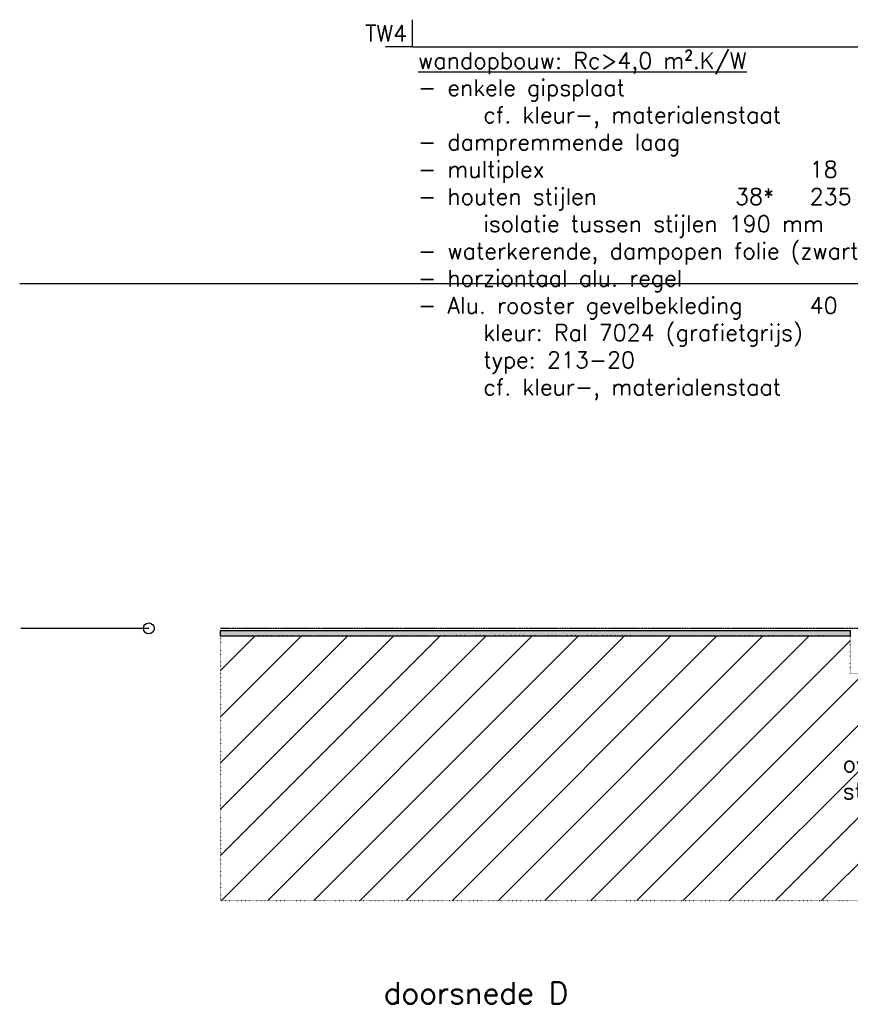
# Model space of a CAD drawing. Header units: millimetres. Extents: x -196137 to 115258, y -76805 to 9942.
# Tile 4 of 56: x -36404 to -28768, y -73261 to -64214. Entities that reach past the tile are written whole.
import ezdxf

# ---------------------------------------------------------------- set-up
doc = ezdxf.new("R2010")
doc.units = ezdxf.units.MM
doc.header["$LTSCALE"] = 0.5
doc.linetypes.add('ACAD_ISO07W100', pattern=[3, 0, -3])
doc.linetypes.add('HIDDEN2', pattern=[4.7625, 3.175, -1.5875])
for name, color, linetype in [('arc. 252', 252, 'Continuous'), ('inrichting terrein', 7, 'ACAD_ISO07W100'), ('pen 0.20mm', 2, 'Continuous'), ('tekst 1.5mm', 210, 'Continuous'), ('tekst 2.0mm', 211, 'Continuous'), ('tekstblocks', 6, 'Continuous')]:
    doc.layers.add(name, color=color, linetype=linetype)
doc.layers.add('hulplijn', color=140, linetype='Continuous', plot=False)
doc.styles.add('1.5mm tekst', font='romans.shx', dxfattribs={"height": 1.5})
doc.styles.add('2.0mm tekst', font='romans.shx', dxfattribs={"height": 2})

# ---------------------------------------------------------------- blocks, each defined once
blk = doc.blocks.new('TW04')
at = {"layer": 'hulplijn'}
for points in [[(0, 0), (0, 2.5)], [(0, 0), (-2.5, 0)]]:
    blk.add_lwpolyline(points, dxfattribs=at)
at = {"layer": 'hulplijn', "insert": (-0.5, 0.5), "char_height": 1.5, "attachment_point": 9, "style": '1.5mm tekst'}
blk.add_mtext_dynamic_manual_height_columns('\\pt6265.5;TW4', width=6266.39313, gutter_width=500, heights=[0], dxfattribs=at)
at = {"layer": 'tekst 1.5mm', "insert": (0.5, -0.5), "char_height": 1.5, "width": 59.49354, "attachment_point": 1, "style": '1.5mm tekst'}
blk.add_mtext('{\\Lwandopbouw: Rc>4,0 m².K/W\\P}- enkele gipsplaat^I^I^I^I12,5^Imm\\P^Icf. kleur-, materialenstaat \\P- dampremmende laag\\P- multiplex^I^I^I^I^I18^Imm\\P- houten stijlen ^I^I     38*^I235^Imm^J^Iisolatie tussen stijlen 190 mm ^I^I\\P- waterkerende, dampopen folie (zwart)\\P- horziontaal alu. regel^I^I^I20^Imm\\P- Alu. rooster gevelbekleding^I^I40^Imm\\P^Ikleur: Ral 7024 (grafietgrijs)\\P^Itype: 213-20\\P^Icf. kleur-, materialenstaat', dxfattribs=at)

msp = doc.modelspace()

# ---------------------------------------------------------------- hatches: boundary and pattern name
at = {"layer": 'arc. 252'}
msp.add_hatch(color=256, dxfattribs=at).paths.add_polyline_path([(-34556.8, -69827.1), (-28767.9, -69827.1), (-28767.9, -69877.1), (-34556.8, -69877.1)])
at = {"layer": 'inrichting terrein', "ltscale": 0.5}
h = msp.add_hatch(dxfattribs=at)
h.set_pattern_fill('_USER', color=256, scale=300, angle=45, style=0, pattern_type=0)
h.set_pattern_definition([(45, (0, 0), (-212.132, 212.132), [])])
h.paths.add_polyline_path([(27681.1, -69382.1), (27681.1, -69326.6), (26792.1, -69382.1), (25292.1, -69382.1), (18492.1, -69872.4), (17192.1, -69872.4), (17292.1, -70182.1), (16192.1, -70182.1), (16192.1, -70277.1), (15465.5, -70277.1), (-26762.7, -70277.1), (-26775.9, -70222.1), (-28767.9, -70222.1), (-28767.9, -70182.1), (-28767.9, -69877.1), (-31644.2, -69872.1), (-34556.8, -69877.1), (-34556.8, -72307.1), (27681.1, -72307.1)])

# ---------------------------------------------------------------- linework, layer by layer
at = {"layer": 'hulplijn'}
msp.add_line((-35217.2, -69807.1), (-36392.2, -69807.1), dxfattribs=at)
msp.add_lwpolyline([(-26787.9, -66642.1), (-36404, -66642.1)], dxfattribs=at)
msp.add_circle((-35217.2, -69807.1), 50, dxfattribs=at)
at = {"layer": 'inrichting terrein'}
msp.add_lwpolyline([(27681.1, -69382.1), (27681.1, -69326.6), (26792.1, -69382.1), (25292.1, -69382.1), (18492.1, -69872.4), (17192.1, -69872.4), (17292.1, -70182.1), (16192.1, -70182.1), (16192.1, -70277.1), (15465.5, -70277.1), (15465.5, -70277.1), (-26762.7, -70277.1), (-26762.7, -70277.1), (-26775.9, -70222.1), (-28767.9, -70222.1), (-28767.9, -70182.1), (-28767.9, -69877.1), (-31644.2, -69872.1), (-34556.8, -69877.1), (-34556.8, -72307.1), (27681.1, -72307.1)], close=True, dxfattribs=at)
at = {"layer": 'pen 0.20mm', "linetype": 'HIDDEN2'}
msp.add_line((27681.1, -69807.1), (-34556.8, -69807.1), dxfattribs=at)
at = {"layer": 'pen 0.20mm'}
msp.add_lwpolyline([(-34556.8, -69827.1), (-28767.9, -69827.1), (-28767.9, -69877.1), (-34556.8, -69877.1)], close=True, dxfattribs=at)
at = {"layer": 'tekstblocks'}
msp.add_lwpolyline([(-32791.9, -64464.1), (-24728.9, -64464.1)], dxfattribs=at)

# ---------------------------------------------------------------- block references
at = {"layer": 'tekstblocks', "xscale": 100, "yscale": 100, "zscale": 100}
msp.add_blockref('TW04', (-32791.9, -64464.1), dxfattribs=at)

# ---------------------------------------------------------------- texts
at = {"layer": 'hulplijn', "insert": (-28838.1, -70976.6), "char_height": 150, "width": 3986.844, "attachment_point": 1, "style": '1.5mm tekst'}
msp.add_mtext('overleggen met constructeur stramien+400 ipv 500', dxfattribs=at)
at = {"layer": 'tekst 2.0mm', "insert": (-33056.8, -73057.1), "char_height": 200, "width": 8320.113, "attachment_point": 1, "style": '2.0mm tekst'}
msp.add_mtext('doorsnede D', dxfattribs=at)

doc.saveas('drawing.dxf')
